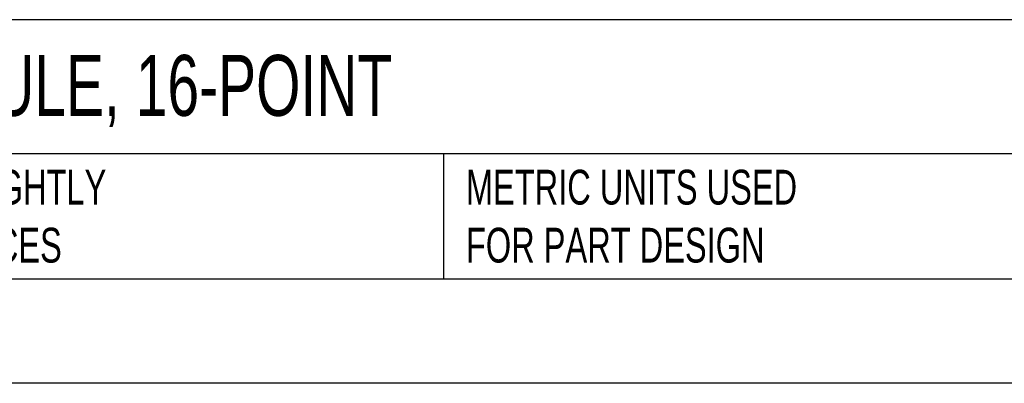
# Model space of a CAD drawing. Header units: millimetres. Extents: x 0 to 559, y 0 to 432.
# Tile 7 of 23: x 159 to 279, y 0 to 44. Entities that reach past the tile are written whole.
import ezdxf

# ---------------------------------------------------------------- set-up
doc = ezdxf.new("R2010")
doc.units = ezdxf.units.MM
doc.header["$LTSCALE"] = 2
doc.linetypes.add('CENTERX2', pattern=[20.32, 12.7, -2.54, 2.54, -2.54])
doc.layers.add('TEXT', color=140, linetype='Continuous', lineweight=25)
doc.styles.add('SLDTEXTSTYLE0', font='TXT', dxfattribs={"width": 0.7})

msp = doc.modelspace()

# ---------------------------------------------------------------- linework, layer by layer
at = {"color": 7, "linetype": 'Continuous'}
msp.add_line((558.8, 0.01), (0, 0.01), dxfattribs=at)
at = {"layer": 'TEXT'}
for p, q in [((546.1, 44.25), (12.7, 44.25)), ((546.1, 27.94), (12.7, 27.94)), ((210.97, 27.94), (210.97, 12.7)), ((12.7, 12.7), (546.1, 12.7))]:
    msp.add_line(p, q, dxfattribs=at)

# ---------------------------------------------------------------- texts
at = {"layer": 'TEXT', "linetype": 'CENTERX2', "lineweight": 18, "attachment_point": 1, "style": 'SLDTEXTSTYLE0'}
for s, insert, char_height in [('PRODUCTIVITY2000 RELAY OUTPUT MODULE, 16-POINT', (15.93, 39.96), 7.4083), ("PART DIMENSIONS MAY DIFFER SLIGHTLY ^JDUE TO MANUFACTURER'S VARIANCES", (87.83, 25.99), 4.2333), ('METRIC UNITS USED ^JFOR PART DESIGN', (213.71, 25.99), 4.2333)]:
    msp.add_mtext(s, dxfattribs=dict(at, insert=insert, char_height=char_height))

doc.saveas('drawing.dxf')
